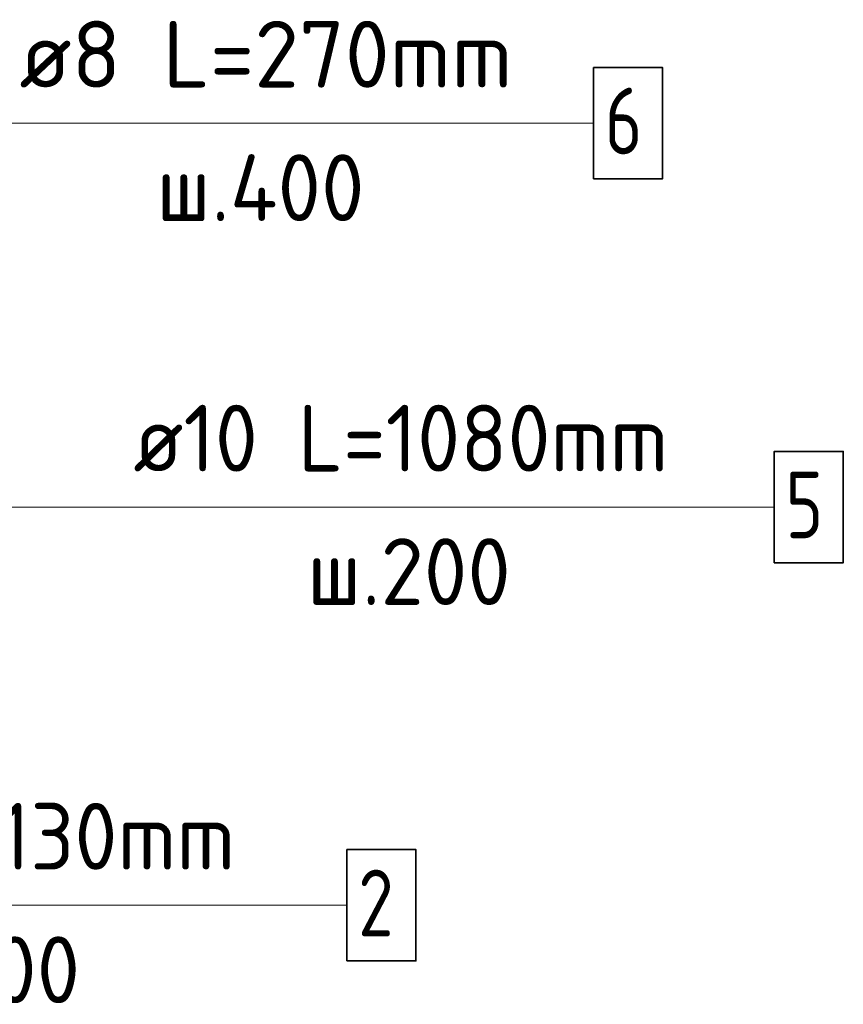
# Model space of a CAD drawing. Header units: millimetres. Extents: x -49773 to 2322955, y -3321 to 58485.
# Tile 165 of 256: x 720297 to 722764, y 5417 to 8368. Entities that reach past the tile are written whole.
import ezdxf

# ---------------------------------------------------------------- set-up
doc = ezdxf.new("R2010")
doc.units = ezdxf.units.MM
doc.layers.add('Арм.стержн. Арматура края', color=96, linetype='Continuous', lineweight=35)
doc.layers.add('Арм.стержн. вертикальными 1', color=22, linetype='Continuous', lineweight=35)
doc.layers.add('Арм.стержн.Стяжки', color=7, linetype='Continuous', lineweight=35, true_color=0x501e0f)
doc.styles.add('ISOCPEUR', font='txt')

msp = doc.modelspace()

# ---------------------------------------------------------------- linework, layer by layer
at = {"layer": 'Арм.стержн. Арматура края', "color": 7, "linetype": 'Continuous', "lineweight": 13, "transparency": 33554687}
for q in [(720159.3, 6906.8), (722557.6, 6906.8)]:
    msp.add_line((720537.6, 6906.8), q, dxfattribs=at)
at = {"layer": 'Арм.стержн. Арматура края', "color": 7, "linetype": 'Continuous', "lineweight": 35, "transparency": 33554687}
msp.add_lwpolyline([(722557.6, 6740.2), (722764.3, 6740.2), (722764.3, 7073.5), (722557.6, 7073.5), (722557.6, 6740.2)], dxfattribs=at)
at = {"layer": 'Арм.стержн. вертикальными 1', "color": 7, "linetype": 'Continuous', "lineweight": 13, "transparency": 33554687}
msp.add_line((719237.5, 5713.6), (721277.5, 5713.6), dxfattribs=at)
at = {"layer": 'Арм.стержн. вертикальными 1', "color": 7, "linetype": 'Continuous', "lineweight": 35, "transparency": 33554687}
msp.add_lwpolyline([(721277.5, 5547), (721484.2, 5547), (721484.2, 5880.3), (721277.5, 5880.3), (721277.5, 5547)], dxfattribs=at)
at = {"layer": 'Арм.стержн.Стяжки', "color": 7, "linetype": 'Continuous', "lineweight": 13, "transparency": 33554687}
msp.add_line((720196.3, 8057.4), (722016.3, 8057.4), dxfattribs=at)
at = {"layer": 'Арм.стержн.Стяжки', "color": 7, "linetype": 'Continuous', "lineweight": 35, "transparency": 33554687}
msp.add_lwpolyline([(722016.3, 7890.7), (722223, 7890.7), (722223, 8224.1), (722016.3, 8224.1), (722016.3, 7890.7)], dxfattribs=at)

# ---------------------------------------------------------------- texts
at = {"layer": 'Арм.стержн. Арматура края', "color": 7, "linetype": 'Continuous', "lineweight": 25, "transparency": 33554687, "char_height": 200, "attachment_point": 7, "style": 'ISOCPEUR'}
for s, insert, width in [('\\W0.94;ø10 L=1080mm ', (720637.6, 7013.5), 1913.065), ('\\W0.78;5', (722590.9, 6813.5), 217.601), ('\\W0.95;ш.200 ', (721157.6, 6613.5), 874.662)]:
    msp.add_mtext(s, dxfattribs=dict(at, insert=insert, width=width))
at = {"layer": 'Арм.стержн. вертикальными 1', "color": 7, "linetype": 'Continuous', "lineweight": 25, "transparency": 33554687, "char_height": 200, "attachment_point": 7, "style": 'ISOCPEUR'}
for s, insert, width in [('\\W0.94;ø10 L=4130mm ', (719337.5, 5820.3), 1933.174), ('\\W0.78;2', (721310.9, 5620.3), 217.601), ('\\W0.95;ш.200 ', (719867.5, 5420.3), 874.669)]:
    msp.add_mtext(s, dxfattribs=dict(at, insert=insert, width=width))
at = {"layer": 'Арм.стержн.Стяжки', "color": 7, "linetype": 'Continuous', "lineweight": 25, "transparency": 33554687, "char_height": 200, "attachment_point": 7, "style": 'ISOCPEUR'}
for s, insert, width in [('\\W0.98;ø8 L=270mm ', (720296.3, 8164.1), 1716.847), ('\\W0.78;6', (722049.7, 7964.1), 217.611), ('\\W0.95;ш.400 ', (720706.3, 7764.1), 894.821)]:
    msp.add_mtext(s, dxfattribs=dict(at, insert=insert, width=width))

doc.saveas('drawing.dxf')
